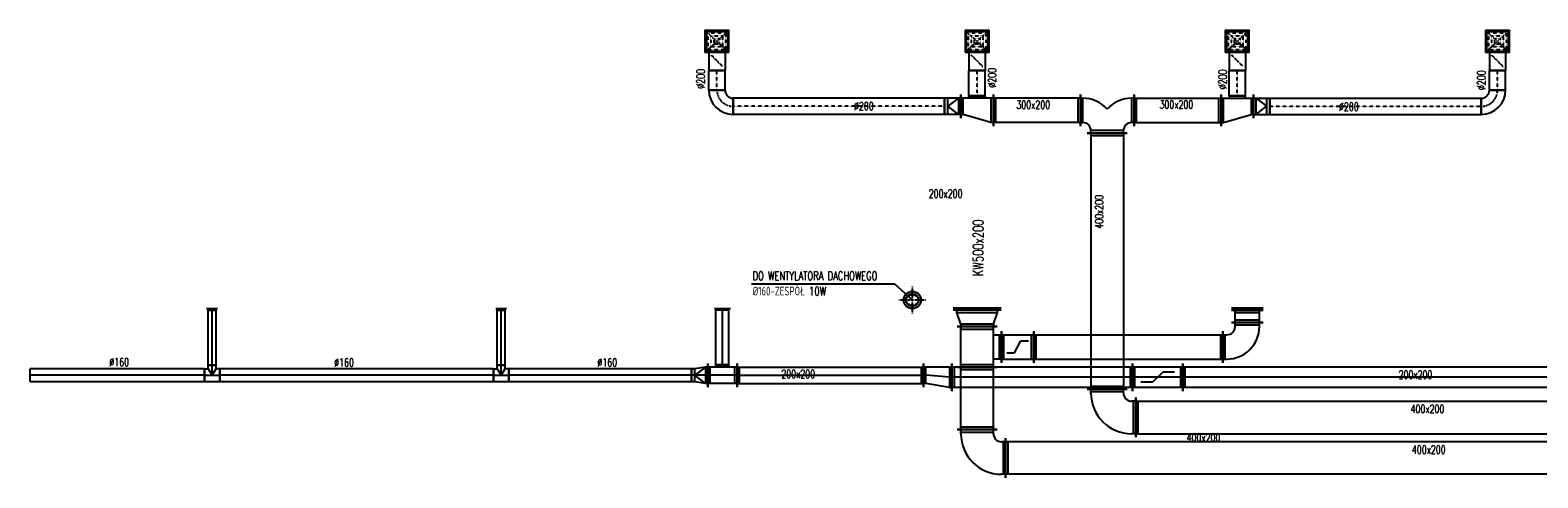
# Model space of a CAD drawing. Extents: x -7228 to 74941, y -112898 to 85621.
# Tile 165 of 256: x 22068 to 23922, y -6683 to -6131. Entities that reach past the tile are written whole.
import ezdxf

# ---------------------------------------------------------------- set-up
doc = ezdxf.new("R2010")
doc.units = 0
for name, pattern in [('DASHDOT', [1, 0.5, -0.25, 0, -0.25]), ('DASHED', [0.75, 0.5, -0.25]), ('DASHED2', [0.375, 0.25, -0.125])]:
    doc.linetypes.add(name, pattern=pattern)
doc.layers.get('0').update_dxf_attribs({"color": 101, "linetype": 'CONTINUOUS'})
for name, color, linetype in [('E35', 6, 'CONTINUOUS'), ('FLUID-N12', 7, 'CONTINUOUS'), ('FLUID-N12-SYM', 7, 'CONTINUOUS'), ('FLUID-W10', 7, 'CONTINUOUS'), ('FLUID-W11', 7, 'CONTINUOUS'), ('FLUID-W11-SYM', 7, 'CONTINUOUS'), ('FLUID-W12', 7, 'CONTINUOUS'), ('m-went-odnośniki', 255, 'CONTINUOUS'), ('m-went-opis', 86, 'CONTINUOUS'), ('m-went-wywiew', 1, 'CONTINUOUS')]:
    doc.layers.add(name, color=color, linetype=linetype)
doc.styles.add('tab-bud$0$ROMANS', font='romans', dxfattribs={"width": 0.7})
doc.linetypes.add('ZIGZAG', pattern='A,0.00254,-5.08,[131,ltypeshp.shx,S=5.08,R=0,X=-5.08,Y=0],-10.16,[131,ltypeshp.shx,S=5.08,R=180,X=5.08,Y=0],-5.08', length=20.32254)

# ---------------------------------------------------------------- blocks, each defined once
blk = doc.blocks.new('*U5881')
at = {"color": 5, "linetype": 'Continuous', "lineweight": -2}
for p, q in [((-1576.5, -245), (-1576.5, 245)), ((1576.5, 245), (1576.5, -245))]:
    blk.add_line(p, q, dxfattribs=at)
at = {"color": 0, "linetype": 'ByBlock', "lineweight": -2}
for p, q in [((-1576.5, 200), (1576.5, 200)), ((-1576.5, -200), (1576.5, -200))]:
    blk.add_line(p, q, dxfattribs=at)
at = {"color": 4, "linetype": 'Continuous'}
for p, q in [((-1546.5, -200), (-1546.5, 200)), ((1546.5, 200), (1546.5, -200))]:
    blk.add_line(p, q, dxfattribs=at)
blk = doc.blocks.new('*U5828')
at = {"color": 5, "linetype": 'Continuous', "lineweight": -2}
for p, q in [((-330, -130), (-330, 260)), ((330, 260), (330, -130)), ((245, -215), (-245, -215))]:
    blk.add_line(p, q, dxfattribs=at)
at = {"color": 0, "linetype": 'ByBlock', "lineweight": -2}
for p, q in [((-330, 215), (-300, 215)), ((330, 215), (300, 215)), ((-330, -85), (-300, -85)), ((-200, -215), (-200, -185)), ((200, -215), (200, -185)), ((330, -85), (300, -85))]:
    blk.add_line(p, q, dxfattribs=at)
at = {"color": 4, "linetype": 'Continuous'}
for p, q in [((-300, -85), (-300, 215)), ((300, 215), (300, -85)), ((200, -185), (-200, -185))]:
    blk.add_line(p, q, dxfattribs=at)
at = {"color": 0, "linetype": 'ByBlock', "lineweight": -2}
for centre, radius, start, end in [((-300, -185), 400, 41.4096, 90), ((300, -185), 400, 90, 138.5904), ((-300, -185), 100, 0, 90), ((300, -185), 100, 90, 180)]:
    blk.add_arc(centre, radius, start, end, dxfattribs=at)
blk = doc.blocks.new('*U5829')
at = {"color": 5, "linetype": 'Continuous', "lineweight": -2}
for p, q in [((-535, -195), (-535, 195)), ((535, 195), (535, -195))]:
    blk.add_line(p, q, dxfattribs=at)
at = {"color": 0, "linetype": 'ByBlock', "lineweight": -2}
for p, q in [((-535, 150), (535, 150)), ((-535, -150), (535, -150))]:
    blk.add_line(p, q, dxfattribs=at)
at = {"color": 4, "linetype": 'Continuous'}
for p, q in [((-505, -150), (-505, 150)), ((505, 150), (505, -150))]:
    blk.add_line(p, q, dxfattribs=at)
blk = doc.blocks.new('*U5830')
at = {"color": 5, "linetype": 'Continuous', "lineweight": -2}
for p, q in [((-200, -195), (-200, 195)), ((200, 95), (200, -195)), ((100, -180), (-100, -180))]:
    blk.add_line(p, q, dxfattribs=at)
at = {"color": 0, "linetype": 'ByBlock', "lineweight": -2}
for p, q in [((-200, 150), (-170, 150)), ((-170, 150), (170, 50)), ((200, 50), (170, 50)), ((-200, -150), (200, -150)), ((-100, -180), (-100, -150)), ((100, -150), (100, -180))]:
    blk.add_line(p, q, dxfattribs=at)
at = {"color": 4, "linetype": 'Continuous'}
for p, q in [((-170, -150), (-170, 150)), ((170, 50), (170, -150))]:
    blk.add_line(p, q, dxfattribs=at)
blk = doc.blocks.new('*U6302')
at = {"color": 5, "linetype": 'Continuous', "lineweight": -2}
for p, q in [((-100, 0), (100, 0)), ((100, -310), (-100, -310))]:
    blk.add_line(p, q, dxfattribs=at)
at = {"color": 5, "linetype": 'ZIGZAG', "lineweight": -2, "ltscale": 0.4}
for points in [[(100, -310), (100, 0)], [(-100, -310), (-100, 0)]]:
    blk.add_spline(points, degree=3, dxfattribs=at)
at = {"layer": 'FLUID-N12-SYM', "color": 2, "linetype": 'DASHDOT', "start_tangent": (0, 1), "end_tangent": (0, 1)}
blk.add_spline([(0, -310), (0, 0)], degree=3, dxfattribs=at)
blk = doc.blocks.new('*U5831')
at = {"color": 5, "linetype": 'Continuous', "lineweight": -2}
for p, q in [((-100, -145), (-100, 145)), ((100, 100), (100, -100))]:
    blk.add_line(p, q, dxfattribs=at)
at = {"color": 0, "linetype": 'ByBlock', "lineweight": -2}
for p, q in [((-100, 100), (-70, 100)), ((-70, 100), (60, 100)), ((60, 100), (100, 100)), ((-100, -100), (-70, -100)), ((-70, -100), (60, -100)), ((60, -100), (100, -100))]:
    blk.add_line(p, q, dxfattribs=at)
at = {"color": 4, "linetype": 'Continuous'}
for p, q in [((-70, -100), (-70, 100)), ((-70, 100), (60, 0)), ((-70, -100), (60, 0)), ((60, 100), (60, -100))]:
    blk.add_line(p, q, dxfattribs=at)
blk = doc.blocks.new('*U5832')
at = {"color": 5, "linetype": 'Continuous', "lineweight": -2}
for p, q in [((-1300, -100), (-1300, 100)), ((1300, 100), (1300, -100))]:
    blk.add_line(p, q, dxfattribs=at)
at = {"color": 0, "linetype": 'ByBlock', "lineweight": -2}
for p, q in [((-1300, 100), (1300, 100)), ((-1300, -100), (1300, -100))]:
    blk.add_line(p, q, dxfattribs=at)
at = {"layer": 'FLUID-N12-SYM', "color": 2, "linetype": 'DASHDOT'}
blk.add_line((-1300, 0), (1300, 0), dxfattribs=at)
blk = doc.blocks.new('*U5833')
at = {"color": 5, "linetype": 'Continuous', "lineweight": -2}
for p, q in [((150, 150), (150, -50)), ((50, -150), (-150, -150))]:
    blk.add_line(p, q, dxfattribs=at)
at = {"color": 0, "linetype": 'ByBlock', "lineweight": -2}
for radius in [300, 100]:
    blk.add_arc((150, -150), radius, 90, 180, dxfattribs=at)
at = {"layer": 'FLUID-N12-SYM', "color": 2, "linetype": 'DASHDOT'}
blk.add_arc((150, -150), 200, 90, 180, dxfattribs=at)
blk = doc.blocks.new('*U6304')
at = {"color": 5, "linetype": 'Continuous', "lineweight": -2}
for p, q in [((-100, 0), (100, 0)), ((100, -240), (-100, -240))]:
    blk.add_line(p, q, dxfattribs=at)
at = {"color": 5, "linetype": 'ZIGZAG', "lineweight": -2, "ltscale": 0.4}
for points in [[(100, -240), (100, 0)], [(-100, -240), (-100, 0)]]:
    blk.add_spline(points, degree=3, dxfattribs=at)
at = {"layer": 'FLUID-N12-SYM', "color": 2, "linetype": 'DASHDOT', "start_tangent": (0, 1), "end_tangent": (0, 1)}
blk.add_spline([(0, -240), (0, 0)], degree=3, dxfattribs=at)
blk = doc.blocks.new('*U5834')
at = {"color": 5, "linetype": 'Continuous', "lineweight": -2}
for p, q in [((-535, -195), (-535, 195)), ((535, 195), (535, -195))]:
    blk.add_line(p, q, dxfattribs=at)
at = {"color": 0, "linetype": 'ByBlock', "lineweight": -2}
for p, q in [((-535, 150), (535, 150)), ((-535, -150), (535, -150))]:
    blk.add_line(p, q, dxfattribs=at)
at = {"color": 4, "linetype": 'Continuous'}
for p, q in [((-505, -150), (-505, 150)), ((505, 150), (505, -150))]:
    blk.add_line(p, q, dxfattribs=at)
blk = doc.blocks.new('*U5835')
at = {"color": 5, "linetype": 'Continuous', "lineweight": -2}
for p, q in [((200, 195), (200, -195)), ((-200, -195), (-200, 95)), ((100, -180), (-100, -180))]:
    blk.add_line(p, q, dxfattribs=at)
at = {"color": 0, "linetype": 'ByBlock', "lineweight": -2}
for p, q in [((-200, 50), (-170, 50)), ((170, 150), (-170, 50)), ((200, 150), (170, 150)), ((200, -150), (-200, -150)), ((-100, -150), (-100, -180)), ((100, -180), (100, -150))]:
    blk.add_line(p, q, dxfattribs=at)
at = {"color": 4, "linetype": 'Continuous'}
for p, q in [((-170, -150), (-170, 50)), ((170, 150), (170, -150))]:
    blk.add_line(p, q, dxfattribs=at)
blk = doc.blocks.new('*U6300')
at = {"color": 5, "linetype": 'Continuous', "lineweight": -2}
for p, q in [((-100, 0), (100, 0)), ((100, -310), (-100, -310))]:
    blk.add_line(p, q, dxfattribs=at)
at = {"color": 5, "linetype": 'ZIGZAG', "lineweight": -2, "ltscale": 0.4}
for points in [[(100, -310), (100, 0)], [(-100, -310), (-100, 0)]]:
    blk.add_spline(points, degree=3, dxfattribs=at)
at = {"layer": 'FLUID-N12-SYM', "color": 2, "linetype": 'DASHDOT', "start_tangent": (0, 1), "end_tangent": (0, 1)}
blk.add_spline([(0, -310), (0, 0)], degree=3, dxfattribs=at)
blk = doc.blocks.new('*U5836')
at = {"color": 5, "linetype": 'Continuous', "lineweight": -2}
for p, q in [((-100, -145), (-100, 145)), ((100, 100), (100, -100))]:
    blk.add_line(p, q, dxfattribs=at)
at = {"color": 0, "linetype": 'ByBlock', "lineweight": -2}
for p, q in [((-100, 100), (-70, 100)), ((-70, 100), (60, 100)), ((60, 100), (100, 100)), ((-100, -100), (-70, -100)), ((-70, -100), (60, -100)), ((60, -100), (100, -100))]:
    blk.add_line(p, q, dxfattribs=at)
at = {"color": 4, "linetype": 'Continuous'}
for p, q in [((-70, -100), (-70, 100)), ((-70, 100), (60, 0)), ((-70, -100), (60, 0)), ((60, 100), (60, -100))]:
    blk.add_line(p, q, dxfattribs=at)
blk = doc.blocks.new('*U5837')
at = {"color": 5, "linetype": 'Continuous', "lineweight": -2}
for p, q in [((-1300, -100), (-1300, 100)), ((1300, 100), (1300, -100))]:
    blk.add_line(p, q, dxfattribs=at)
at = {"color": 0, "linetype": 'ByBlock', "lineweight": -2}
for p, q in [((-1300, 100), (1300, 100)), ((-1300, -100), (1300, -100))]:
    blk.add_line(p, q, dxfattribs=at)
at = {"layer": 'FLUID-N12-SYM', "color": 2, "linetype": 'DASHDOT'}
blk.add_line((-1300, 0), (1300, 0), dxfattribs=at)
blk = doc.blocks.new('*U5838')
at = {"color": 5, "linetype": 'Continuous', "lineweight": -2}
for p, q in [((-150, -50), (-150, 150)), ((150, -150), (-50, -150))]:
    blk.add_line(p, q, dxfattribs=at)
at = {"color": 0, "linetype": 'ByBlock', "lineweight": -2}
for radius in [300, 100]:
    blk.add_arc((-150, -150), radius, 0, 90, dxfattribs=at)
at = {"layer": 'FLUID-N12-SYM', "color": 2, "linetype": 'DASHDOT'}
blk.add_arc((-150, -150), 200, 0, 90, dxfattribs=at)
blk = doc.blocks.new('*U6298')
at = {"color": 5, "linetype": 'Continuous', "lineweight": -2}
for p, q in [((-100, 0), (100, 0)), ((100, -240), (-100, -240))]:
    blk.add_line(p, q, dxfattribs=at)
at = {"color": 5, "linetype": 'ZIGZAG', "lineweight": -2, "ltscale": 0.4}
for points in [[(100, -240), (100, 0)], [(-100, -240), (-100, 0)]]:
    blk.add_spline(points, degree=3, dxfattribs=at)
at = {"layer": 'FLUID-N12-SYM', "color": 2, "linetype": 'DASHDOT', "start_tangent": (0, 1), "end_tangent": (0, 1)}
blk.add_spline([(0, -240), (0, 0)], degree=3, dxfattribs=at)
blk = doc.blocks.new('*U5879')
at = {"color": 5, "linetype": 'Continuous', "lineweight": -2}
for p, q in [((-4594, -245), (-4594, 245)), ((4594, 245), (4594, -245))]:
    blk.add_line(p, q, dxfattribs=at)
at = {"color": 0, "linetype": 'ByBlock', "lineweight": -2}
for p, q in [((-4594, 200), (4594, 200)), ((-4594, -200), (4594, -200))]:
    blk.add_line(p, q, dxfattribs=at)
at = {"color": 4, "linetype": 'Continuous'}
for p, q in [((-4564, -200), (-4564, 200)), ((4564, 200), (4564, -200))]:
    blk.add_line(p, q, dxfattribs=at)
blk = doc.blocks.new('*U6327')
at = {"color": 1, "linetype": 'Continuous', "lineweight": -2}
for p, q in [((-5394, -245), (-5394, 245)), ((5394, 245), (5394, -245))]:
    blk.add_line(p, q, dxfattribs=at)
at = {"color": 0, "linetype": 'ByBlock', "lineweight": -2}
for p, q in [((-5394, 200), (5394, 200)), ((-5394, -200), (5394, -200))]:
    blk.add_line(p, q, dxfattribs=at)
at = {"color": 4, "linetype": 'Continuous'}
for p, q in [((-5364, -200), (-5364, 200)), ((5364, 200), (5364, -200))]:
    blk.add_line(p, q, dxfattribs=at)
blk = doc.blocks.new('*U5750')
at = {"color": 1, "linetype": 'Continuous', "lineweight": -2}
for p, q in [((-180, -145), (-180, 145)), ((180, 145), (180, -145)), ((80, -130), (-80, -130))]:
    blk.add_line(p, q, dxfattribs=at)
at = {"color": 0, "linetype": 'ByBlock', "lineweight": -2}
for p, q in [((-180, 100), (180, 100)), ((-180, -100), (180, -100)), ((-80, -130), (-80, -100)), ((80, -100), (80, -130))]:
    blk.add_line(p, q, dxfattribs=at)
at = {"color": 4, "linetype": 'Continuous'}
for p, q in [((-150, -100), (-150, 100)), ((150, 100), (150, -100))]:
    blk.add_line(p, q, dxfattribs=at)
at = {"layer": 'FLUID-W11-SYM', "color": 2, "linetype": 'Continuous'}
for p, q in [((-180, 0), (180, 0)), ((0, -100), (0, -130))]:
    blk.add_line(p, q, dxfattribs=at)
blk = doc.blocks.new('*U5674')
at = {"color": 1, "linetype": 'Continuous', "lineweight": -2}
for p, q in [((-100, -145), (-100, 145)), ((100, 80), (100, -80))]:
    blk.add_line(p, q, dxfattribs=at)
at = {"color": 0, "linetype": 'ByBlock', "lineweight": -2}
for p, q in [((-100, 100), (-70, 100)), ((-70, 100), (60, 80)), ((60, 80), (100, 80)), ((-100, -100), (-70, -100)), ((-70, -100), (60, -80)), ((60, -80), (100, -80))]:
    blk.add_line(p, q, dxfattribs=at)
at = {"color": 4, "linetype": 'Continuous'}
for p, q in [((-70, -100), (-70, 100)), ((-70, 100), (60, 0)), ((-70, -100), (60, 0)), ((60, 80), (60, -80))]:
    blk.add_line(p, q, dxfattribs=at)
at = {"layer": 'FLUID-W11-SYM', "color": 2, "linetype": 'Continuous'}
for p, q in [((-100, 0), (-70, 0)), ((-70, 0), (60, 0)), ((60, 0), (100, 0))]:
    blk.add_line(p, q, dxfattribs=at)
blk = doc.blocks.new('*U5675')
at = {"color": 1, "linetype": 'Continuous', "lineweight": -2}
for p, q in [((-1123.5, -80), (-1123.5, 80)), ((1123.5, 80), (1123.5, -80))]:
    blk.add_line(p, q, dxfattribs=at)
at = {"color": 0, "linetype": 'ByBlock', "lineweight": -2}
for p, q in [((-1123.5, 80), (1123.5, 80)), ((-1123.5, -80), (1123.5, -80))]:
    blk.add_line(p, q, dxfattribs=at)
at = {"layer": 'FLUID-W11-SYM', "color": 2, "linetype": 'Continuous'}
blk.add_line((-1123.5, 0), (1123.5, 0), dxfattribs=at)
blk = doc.blocks.new('*U5676')
at = {"color": 1, "linetype": 'Continuous', "lineweight": -2}
for p, q in [((-95, -80), (-95, 80)), ((-50, 125), (50, 125)), ((95, 80), (95, -80))]:
    blk.add_line(p, q, dxfattribs=at)
at = {"color": 0, "linetype": 'ByBlock', "lineweight": -2}
for p, q in [((-95, 80), (-50, 80)), ((-50, 80), (-50, 125)), ((50, 80), (50, 125)), ((95, 80), (50, 80)), ((95, -80), (-95, -80))]:
    blk.add_line(p, q, dxfattribs=at)
at = {"color": 4, "linetype": 'Continuous'}
for p, q in [((-50, 80), (0, 0)), ((0, 0), (50, 80))]:
    blk.add_line(p, q, dxfattribs=at)
at = {"layer": 'FLUID-W11-SYM', "color": 2, "linetype": 'Continuous'}
for p, q in [((-95, 0), (95, 0)), ((0, 0), (0, 125))]:
    blk.add_line(p, q, dxfattribs=at)
blk = doc.blocks.new('*U5677')
at = {"color": 1, "linetype": 'Continuous', "lineweight": -2}
for p, q in [((-1682.5, -80), (-1682.5, 80)), ((1682.5, 80), (1682.5, -80))]:
    blk.add_line(p, q, dxfattribs=at)
at = {"color": 0, "linetype": 'ByBlock', "lineweight": -2}
for p, q in [((-1682.5, 80), (1682.5, 80)), ((-1682.5, -80), (1682.5, -80))]:
    blk.add_line(p, q, dxfattribs=at)
at = {"layer": 'FLUID-W11-SYM', "color": 2, "linetype": 'Continuous'}
blk.add_line((-1682.5, 0), (1682.5, 0), dxfattribs=at)
blk = doc.blocks.new('*U5678')
at = {"color": 1, "linetype": 'Continuous', "lineweight": -2}
for p, q in [((-95, -80), (-95, 80)), ((-50, 125), (50, 125)), ((95, 80), (95, -80))]:
    blk.add_line(p, q, dxfattribs=at)
at = {"color": 0, "linetype": 'ByBlock', "lineweight": -2}
for p, q in [((-95, 80), (-50, 80)), ((-50, 80), (-50, 125)), ((50, 80), (50, 125)), ((95, 80), (50, 80)), ((95, -80), (-95, -80))]:
    blk.add_line(p, q, dxfattribs=at)
at = {"color": 4, "linetype": 'Continuous'}
for p, q in [((-50, 80), (0, 0)), ((0, 0), (50, 80))]:
    blk.add_line(p, q, dxfattribs=at)
at = {"layer": 'FLUID-W11-SYM', "color": 2, "linetype": 'Continuous'}
for p, q in [((-95, 0), (95, 0)), ((0, 0), (0, 125))]:
    blk.add_line(p, q, dxfattribs=at)
blk = doc.blocks.new('*U5679')
at = {"color": 1, "linetype": 'Continuous', "lineweight": -2}
for p, q in [((-1071.5, -80), (-1071.5, 80)), ((1071.5, 80), (1071.5, -80))]:
    blk.add_line(p, q, dxfattribs=at)
at = {"color": 0, "linetype": 'ByBlock', "lineweight": -2}
for p, q in [((-1071.5, 80), (1071.5, 80)), ((-1071.5, -80), (1071.5, -80))]:
    blk.add_line(p, q, dxfattribs=at)
at = {"layer": 'FLUID-W11-SYM', "color": 2, "linetype": 'Continuous'}
blk.add_line((-1071.5, 0), (1071.5, 0), dxfattribs=at)
blk = doc.blocks.new('*U5687')
at = {"color": 1, "linetype": 'Continuous', "lineweight": -2}
for p, q in [((-339.5, -50), (-339.5, 50)), ((339.5, 50), (339.5, -50))]:
    blk.add_line(p, q, dxfattribs=at)
at = {"color": 0, "linetype": 'ByBlock', "lineweight": -2}
for p, q in [((-339.5, 50), (339.5, 50)), ((-339.5, -50), (339.5, -50))]:
    blk.add_line(p, q, dxfattribs=at)
at = {"layer": 'FLUID-W11-SYM', "color": 2, "linetype": 'Continuous'}
blk.add_line((-339.5, 0), (339.5, 0), dxfattribs=at)
blk = doc.blocks.new('*U5688')
at = {"color": 0, "linetype": 'ByBlock', "lineweight": -2}
blk.add_line((-67.5, 20), (67.5, 20), dxfattribs=at)
at = {"color": 4, "linetype": 'Continuous'}
for p, q in [((-50, 0), (-50, 20)), ((50, 0), (50, 20))]:
    blk.add_line(p, q, dxfattribs=at)
at = {"color": 1, "linetype": 'Continuous', "lineweight": -2}
blk.add_line((50, 0), (-50, 0), dxfattribs=at)
blk = doc.blocks.new('*U5689')
at = {"color": 1, "linetype": 'Continuous', "lineweight": -2}
for p, q in [((-339.5, -50), (-339.5, 50)), ((339.5, 50), (339.5, -50))]:
    blk.add_line(p, q, dxfattribs=at)
at = {"color": 0, "linetype": 'ByBlock', "lineweight": -2}
for p, q in [((-339.5, 50), (339.5, 50)), ((-339.5, -50), (339.5, -50))]:
    blk.add_line(p, q, dxfattribs=at)
at = {"layer": 'FLUID-W11-SYM', "color": 2, "linetype": 'Continuous'}
blk.add_line((-339.5, 0), (339.5, 0), dxfattribs=at)
blk = doc.blocks.new('*U5690')
at = {"color": 0, "linetype": 'ByBlock', "lineweight": -2}
blk.add_line((-67.5, 20), (67.5, 20), dxfattribs=at)
at = {"color": 4, "linetype": 'Continuous'}
for p, q in [((-50, 0), (-50, 20)), ((50, 0), (50, 20))]:
    blk.add_line(p, q, dxfattribs=at)
at = {"color": 1, "linetype": 'Continuous', "lineweight": -2}
blk.add_line((50, 0), (-50, 0), dxfattribs=at)
blk = doc.blocks.new('*U5691')
at = {"color": 1, "linetype": 'Continuous', "lineweight": -2}
for p, q in [((-337, -80), (-337, 80)), ((337, 80), (337, -80))]:
    blk.add_line(p, q, dxfattribs=at)
at = {"color": 0, "linetype": 'ByBlock', "lineweight": -2}
for p, q in [((-337, 80), (337, 80)), ((-337, -80), (337, -80))]:
    blk.add_line(p, q, dxfattribs=at)
at = {"layer": 'FLUID-W11-SYM', "color": 2, "linetype": 'Continuous'}
blk.add_line((-337, 0), (337, 0), dxfattribs=at)
blk = doc.blocks.new('*U5692')
at = {"color": 0, "linetype": 'ByBlock', "lineweight": -2}
blk.add_line((-97.5, 20), (97.5, 20), dxfattribs=at)
at = {"color": 4, "linetype": 'Continuous'}
for p, q in [((-80, 0), (-80, 20)), ((80, 0), (80, 20))]:
    blk.add_line(p, q, dxfattribs=at)
at = {"color": 1, "linetype": 'Continuous', "lineweight": -2}
blk.add_line((80, 0), (-80, 0), dxfattribs=at)
blk = doc.blocks.new('*U6368')
at = {"color": 1, "linetype": 'Continuous', "lineweight": -2}
for p, q in [((-1163.5, -195), (-1163.5, 195)), ((1163.5, 195), (1163.5, -195))]:
    blk.add_line(p, q, dxfattribs=at)
at = {"color": 0, "linetype": 'ByBlock', "lineweight": -2}
for p, q in [((-1163.5, 150), (1163.5, 150)), ((-1163.5, -150), (1163.5, -150))]:
    blk.add_line(p, q, dxfattribs=at)
at = {"color": 4, "linetype": 'Continuous'}
for p, q in [((-1133.5, -150), (-1133.5, 150)), ((1133.5, 150), (1133.5, -150))]:
    blk.add_line(p, q, dxfattribs=at)
blk = doc.blocks.new('*U6369')
at = {"color": 1, "linetype": 'Continuous', "lineweight": -2}
for p, q in [((-250, -145), (-250, 245)), ((245, -250), (-145, -250))]:
    blk.add_line(p, q, dxfattribs=at)
at = {"color": 0, "linetype": 'ByBlock', "lineweight": -2}
for p, q in [((-200, 200), (-250, 200)), ((-200, -100), (-250, -100)), ((-100, -250), (-100, -200)), ((200, -250), (200, -200))]:
    blk.add_line(p, q, dxfattribs=at)
at = {"color": 4, "linetype": 'Continuous'}
for p, q in [((-220, -100), (-220, 200)), ((200, -220), (-100, -220))]:
    blk.add_line(p, q, dxfattribs=at)
at = {"color": 0, "linetype": 'ByBlock', "lineweight": -2}
for radius in [400, 100]:
    blk.add_arc((-200, -200), radius, 0, 90, dxfattribs=at)
blk = doc.blocks.new('*U6370')
at = {"color": 1, "linetype": 'Continuous', "lineweight": -2}
for p, q in [((-77.5, -195), (-77.5, 195)), ((77.5, 195), (77.5, -195))]:
    blk.add_line(p, q, dxfattribs=at)
at = {"color": 0, "linetype": 'ByBlock', "lineweight": -2}
for p, q in [((-77.5, 150), (77.5, 150)), ((-77.5, -150), (77.5, -150))]:
    blk.add_line(p, q, dxfattribs=at)
at = {"color": 4, "linetype": 'Continuous'}
for p, q in [((-47.5, -150), (-47.5, 150)), ((47.5, 150), (47.5, -150))]:
    blk.add_line(p, q, dxfattribs=at)
blk = doc.blocks.new('*U6372')
at = {"color": 4, "linetype": 'Continuous'}
blk.add_line((-195, 25), (195, 25), dxfattribs=at)
at = {"color": 0, "linetype": 'ByBlock', "lineweight": -2}
for p, q in [((-195, 10), (195, 10)), ((-150, 0), (-150, 10)), ((150, 0), (150, 10))]:
    blk.add_line(p, q, dxfattribs=at)
blk = doc.blocks.new('*U5883')
at = {"color": 1, "linetype": 'Continuous', "lineweight": -2}
for p, q in [((-1146.5, -145), (-1146.5, 145)), ((1146.5, 145), (1146.5, -145))]:
    blk.add_line(p, q, dxfattribs=at)
at = {"color": 0, "linetype": 'ByBlock', "lineweight": -2}
for p, q in [((-1146.5, 100), (1146.5, 100)), ((-1146.5, -100), (1146.5, -100))]:
    blk.add_line(p, q, dxfattribs=at)
at = {"color": 4, "linetype": 'Continuous'}
for p, q in [((-1116.5, -100), (-1116.5, 100)), ((1116.5, 100), (1116.5, -100))]:
    blk.add_line(p, q, dxfattribs=at)
at = {"layer": 'FLUID-W11-SYM', "color": 2, "linetype": 'Continuous'}
blk.add_line((-1146.5, 0), (1146.5, 0), dxfattribs=at)
blk = doc.blocks.new('*U5880')
at = {"color": 0, "linetype": 'ByBlock', "lineweight": -2}
for p, q in [((250, 250), (300, 250)), ((250, -150), (300, -150)), ((-250, -300), (-250, -250)), ((150, -300), (150, -250))]:
    blk.add_line(p, q, dxfattribs=at)
at = {"color": 4, "linetype": 'Continuous'}
for p, q in [((270, 250), (270, -150)), ((150, -270), (-250, -270))]:
    blk.add_line(p, q, dxfattribs=at)
at = {"color": 5, "linetype": 'Continuous', "lineweight": -2}
for p, q in [((300, 295), (300, -195)), ((195, -300), (-295, -300))]:
    blk.add_line(p, q, dxfattribs=at)
at = {"color": 0, "linetype": 'ByBlock', "lineweight": -2}
for radius in [500, 100]:
    blk.add_arc((250, -250), radius, 90, 180, dxfattribs=at)
blk = doc.blocks.new('*U6403')
at = {"color": 4, "linetype": 'Continuous'}
blk.add_line((-295, 25), (295, 25), dxfattribs=at)
at = {"color": 0, "linetype": 'ByBlock', "lineweight": -2}
for p, q in [((-295, 10), (295, 10)), ((-250, 0), (-250, 10)), ((250, 0), (250, 10))]:
    blk.add_line(p, q, dxfattribs=at)
blk = doc.blocks.new('*U6404')
at = {"color": 0, "linetype": 'ByBlock', "lineweight": -2}
for p, q in [((250, 250), (300, 250)), ((250, -150), (300, -150)), ((-250, -300), (-250, -250)), ((150, -300), (150, -250))]:
    blk.add_line(p, q, dxfattribs=at)
at = {"color": 4, "linetype": 'Continuous'}
for p, q in [((270, 250), (270, -150)), ((150, -270), (-250, -270))]:
    blk.add_line(p, q, dxfattribs=at)
at = {"color": 1, "linetype": 'Continuous', "lineweight": -2}
for p, q in [((300, 295), (300, -195)), ((195, -300), (-295, -300))]:
    blk.add_line(p, q, dxfattribs=at)
at = {"color": 0, "linetype": 'ByBlock', "lineweight": -2}
for radius in [500, 100]:
    blk.add_arc((250, -250), radius, 90, 180, dxfattribs=at)
blk = doc.blocks.new('*U6405')
at = {"color": 1, "linetype": 'Continuous', "lineweight": -2}
for p, q in [((-384.5, -245), (-384.5, 245)), ((384.5, 245), (384.5, -245))]:
    blk.add_line(p, q, dxfattribs=at)
at = {"color": 0, "linetype": 'ByBlock', "lineweight": -2}
for p, q in [((-384.5, 200), (384.5, 200)), ((-384.5, -200), (384.5, -200))]:
    blk.add_line(p, q, dxfattribs=at)
at = {"color": 4, "linetype": 'Continuous'}
for p, q in [((-354.5, -200), (-354.5, 200)), ((354.5, 200), (354.5, -200))]:
    blk.add_line(p, q, dxfattribs=at)
blk = doc.blocks.new('*U6406')
at = {"color": 1, "linetype": 'Continuous', "lineweight": -2}
for p, q in [((-250, -245), (-250, 245)), ((250, 245), (250, -245)), ((195, -300), (-195, -300))]:
    blk.add_line(p, q, dxfattribs=at)
at = {"color": 0, "linetype": 'ByBlock', "lineweight": -2}
for p, q in [((-250, 200), (250, 200)), ((-250, -200), (250, -200)), ((-150, -300), (-150, -200)), ((150, -200), (150, -300))]:
    blk.add_line(p, q, dxfattribs=at)
at = {"color": 4, "linetype": 'Continuous'}
for p, q in [((-220, -200), (-220, 200)), ((220, 200), (220, -200)), ((150, -270), (-150, -270))]:
    blk.add_line(p, q, dxfattribs=at)
blk = doc.blocks.new('*U6407')
at = {"color": 1, "linetype": 'Continuous', "lineweight": -2}
for p, q in [((-198, -195), (-198, 195)), ((198, 195), (198, -195))]:
    blk.add_line(p, q, dxfattribs=at)
at = {"color": 0, "linetype": 'ByBlock', "lineweight": -2}
for p, q in [((-198, 150), (198, 150)), ((-198, -150), (198, -150))]:
    blk.add_line(p, q, dxfattribs=at)
at = {"color": 4, "linetype": 'Continuous'}
for p, q in [((-168, -150), (-168, 150)), ((-40, -75), (40, 75)), ((40, 75), (132, 75)), ((168, 150), (168, -150)), ((-132, -75), (-40, -75))]:
    blk.add_line(p, q, dxfattribs=at)
blk = doc.blocks.new('*U6408')
at = {"color": 1, "linetype": 'Continuous', "lineweight": -2}
for p, q in [((-102.5, -245), (-102.5, 245)), ((102.5, 295), (102.5, -295))]:
    blk.add_line(p, q, dxfattribs=at)
at = {"color": 0, "linetype": 'ByBlock', "lineweight": -2}
for p, q in [((-72.5, 200), (-102.5, 200)), ((-72.5, 200), (72.5, 250)), ((72.5, 250), (102.5, 250)), ((-72.5, -200), (-102.5, -200)), ((-72.5, -200), (72.5, -250)), ((72.5, -250), (102.5, -250))]:
    blk.add_line(p, q, dxfattribs=at)
at = {"color": 4, "linetype": 'Continuous'}
for p, q in [((-72.5, -200), (-72.5, 200)), ((72.5, 250), (72.5, -250))]:
    blk.add_line(p, q, dxfattribs=at)
blk = doc.blocks.new('*U5884')
at = {"color": 1, "linetype": 'Continuous', "lineweight": -2}
for p, q in [((-1110.5, -170), (-1110.5, 170)), ((1110.5, 170), (1110.5, -170))]:
    blk.add_line(p, q, dxfattribs=at)
at = {"color": 0, "linetype": 'ByBlock', "lineweight": -2}
for p, q in [((-1110.5, 125), (1110.5, 125)), ((-1110.5, -125), (1110.5, -125))]:
    blk.add_line(p, q, dxfattribs=at)
at = {"color": 4, "linetype": 'Continuous'}
for p, q in [((-1080.5, -125), (-1080.5, 125)), ((1080.5, 125), (1080.5, -125))]:
    blk.add_line(p, q, dxfattribs=at)
at = {"layer": 'FLUID-W11-SYM', "color": 2, "linetype": 'Continuous'}
blk.add_line((-1110.5, 0), (1110.5, 0), dxfattribs=at)
blk = doc.blocks.new('*U6289')
at = {"color": 1, "linetype": 'Continuous', "lineweight": -2}
for p, q in [((-2484.5, -170), (-2484.5, 170)), ((2484.5, 170), (2484.5, -170))]:
    blk.add_line(p, q, dxfattribs=at)
at = {"color": 0, "linetype": 'ByBlock', "lineweight": -2}
for p, q in [((-2484.5, 125), (2484.5, 125)), ((-2484.5, -125), (2484.5, -125))]:
    blk.add_line(p, q, dxfattribs=at)
at = {"color": 4, "linetype": 'Continuous'}
for p, q in [((-2454.5, -125), (-2454.5, 125)), ((2454.5, 125), (2454.5, -125))]:
    blk.add_line(p, q, dxfattribs=at)
at = {"layer": 'FLUID-W11-SYM', "color": 2, "linetype": 'Continuous'}
blk.add_line((-2484.5, 0), (2484.5, 0), dxfattribs=at)
blk = doc.blocks.new('*U5882')
at = {"color": 1, "linetype": 'Continuous', "lineweight": -2}
for p, q in [((-310, -170), (-310, 170)), ((310, 170), (310, -170))]:
    blk.add_line(p, q, dxfattribs=at)
at = {"color": 0, "linetype": 'ByBlock', "lineweight": -2}
for p, q in [((-310, 125), (310, 125)), ((-310, -125), (310, -125))]:
    blk.add_line(p, q, dxfattribs=at)
at = {"color": 4, "linetype": 'Continuous'}
for p, q in [((-280, -125), (-280, 125)), ((-62, -62), (62, 62)), ((62, 62), (206, 62)), ((280, 125), (280, -125)), ((-206, -62), (-62, -62))]:
    blk.add_line(p, q, dxfattribs=at)
at = {"layer": 'FLUID-W11-SYM', "color": 2, "linetype": 'Continuous'}
blk.add_line((-310, 0), (310, 0), dxfattribs=at)
blk = doc.blocks.new('*U5885')
at = {"color": 1, "linetype": 'Continuous', "lineweight": -2}
for p, q in [((-175, -170), (-175, 170)), ((175, 120), (175, -170))]:
    blk.add_line(p, q, dxfattribs=at)
at = {"color": 0, "linetype": 'ByBlock', "lineweight": -2}
for p, q in [((-145, 125), (-175, 125)), ((-145, 125), (145, 75)), ((145, 75), (175, 75)), ((-145, -125), (-175, -125)), ((-145, -125), (145, -125)), ((145, -125), (175, -125))]:
    blk.add_line(p, q, dxfattribs=at)
at = {"color": 4, "linetype": 'Continuous'}
for p, q in [((-145, -125), (-145, 125)), ((145, 75), (145, -125))]:
    blk.add_line(p, q, dxfattribs=at)
at = {"layer": 'FLUID-W11-SYM', "color": 2, "linetype": 'Continuous'}
for p, q in [((-175, 0), (-145, 0)), ((-145, 0), (145, -25)), ((145, -25), (175, -25))]:
    blk.add_line(p, q, dxfattribs=at)
blk = doc.blocks.new('*U6299')
at = {"color": 4, "linetype": 'Continuous'}
for p, q in [((-148, 138), (148, 138)), ((-148, 138), (-148, -138)), ((148, -138), (148, 138)), ((148, -138), (-148, -138))]:
    blk.add_line(p, q, dxfattribs=at)
at = {"color": 4, "linetype": 'DASHED'}
for p, q in [((-148, 138), (0, 0)), ((-148, -138), (0, 0)), ((-111, 104), (111, 104)), ((-111, 104), (-111, -104)), ((-74, 69), (74, 69)), ((-74, 69), (-74, -69)), ((-37, 35), (37, 35)), ((-37, 35), (-37, -35)), ((148, 138), (0, 0)), ((148, -138), (0, 0)), ((37, -35), (37, 35)), ((74, -69), (74, 69)), ((111, -104), (111, 104)), ((111, -104), (-111, -104)), ((74, -69), (-74, -69)), ((0, -240), (-71, -169)), ((37, -35), (-37, -35)), ((0, -240), (71, -311))]:
    blk.add_line(p, q, dxfattribs=at)
at = {"color": 0, "linetype": 'ByBlock', "lineweight": -2}
for p, q in [((-130, -120), (-130, 120)), ((130, 120), (-130, 120)), ((130, 120), (130, -120)), ((-130, -120), (130, -120)), ((-100, -120), (-100, -360)), ((100, -120), (100, -360))]:
    blk.add_line(p, q, dxfattribs=at)
at = {"color": 5, "linetype": 'Continuous', "lineweight": -2}
blk.add_line((100, -360), (-100, -360), dxfattribs=at)
at = {"color": 4, "linetype": 'Continuous'}
blk.add_lwpolyline([(-2, -240, 5, 5, 1), (2, -240, 5, 5, 1)], format="xyseb", close=True, dxfattribs=at)
blk = doc.blocks.new('*U6301')
at = {"color": 4, "linetype": 'Continuous'}
for p, q in [((-148, 138), (148, 138)), ((-148, 138), (-148, -138)), ((148, -138), (148, 138)), ((148, -138), (-148, -138))]:
    blk.add_line(p, q, dxfattribs=at)
at = {"color": 4, "linetype": 'DASHED'}
for p, q in [((-148, 138), (0, 0)), ((-148, -138), (0, 0)), ((-111, 104), (111, 104)), ((-111, 104), (-111, -104)), ((-74, 69), (74, 69)), ((-74, 69), (-74, -69)), ((-37, 35), (37, 35)), ((-37, 35), (-37, -35)), ((148, 138), (0, 0)), ((148, -138), (0, 0)), ((37, -35), (37, 35)), ((74, -69), (74, 69)), ((111, -104), (111, 104)), ((111, -104), (-111, -104)), ((74, -69), (-74, -69)), ((0, -240), (-71, -169)), ((37, -35), (-37, -35)), ((0, -240), (71, -311))]:
    blk.add_line(p, q, dxfattribs=at)
at = {"color": 0, "linetype": 'ByBlock', "lineweight": -2}
for p, q in [((-130, -120), (-130, 120)), ((130, 120), (-130, 120)), ((130, 120), (130, -120)), ((-130, -120), (130, -120)), ((-100, -120), (-100, -360)), ((100, -120), (100, -360))]:
    blk.add_line(p, q, dxfattribs=at)
at = {"color": 5, "linetype": 'Continuous', "lineweight": -2}
blk.add_line((100, -360), (-100, -360), dxfattribs=at)
at = {"color": 4, "linetype": 'Continuous'}
blk.add_lwpolyline([(-2, -240, 5, 5, 1), (2, -240, 5, 5, 1)], format="xyseb", close=True, dxfattribs=at)
blk = doc.blocks.new('*U6303')
at = {"color": 4, "linetype": 'Continuous'}
for p, q in [((-148, 138), (148, 138)), ((-148, 138), (-148, -138)), ((148, -138), (148, 138)), ((148, -138), (-148, -138))]:
    blk.add_line(p, q, dxfattribs=at)
at = {"color": 4, "linetype": 'DASHED'}
for p, q in [((-148, 138), (0, 0)), ((-148, -138), (0, 0)), ((-111, 104), (111, 104)), ((-111, 104), (-111, -104)), ((-74, 69), (74, 69)), ((-74, 69), (-74, -69)), ((-37, 35), (37, 35)), ((-37, 35), (-37, -35)), ((148, 138), (0, 0)), ((148, -138), (0, 0)), ((37, -35), (37, 35)), ((74, -69), (74, 69)), ((111, -104), (111, 104)), ((111, -104), (-111, -104)), ((74, -69), (-74, -69)), ((0, -240), (-71, -169)), ((37, -35), (-37, -35)), ((0, -240), (71, -311))]:
    blk.add_line(p, q, dxfattribs=at)
at = {"color": 0, "linetype": 'ByBlock', "lineweight": -2}
for p, q in [((-130, -120), (-130, 120)), ((130, 120), (-130, 120)), ((130, 120), (130, -120)), ((-130, -120), (130, -120)), ((-100, -120), (-100, -360)), ((100, -120), (100, -360))]:
    blk.add_line(p, q, dxfattribs=at)
at = {"color": 5, "linetype": 'Continuous', "lineweight": -2}
blk.add_line((100, -360), (-100, -360), dxfattribs=at)
at = {"color": 4, "linetype": 'Continuous'}
blk.add_lwpolyline([(-2, -240, 5, 5, 1), (2, -240, 5, 5, 1)], format="xyseb", close=True, dxfattribs=at)
blk = doc.blocks.new('*U6305')
at = {"color": 4, "linetype": 'Continuous'}
for p, q in [((-148, 138), (148, 138)), ((-148, 138), (-148, -138)), ((148, -138), (148, 138)), ((148, -138), (-148, -138))]:
    blk.add_line(p, q, dxfattribs=at)
at = {"color": 4, "linetype": 'DASHED'}
for p, q in [((-148, 138), (0, 0)), ((-148, -138), (0, 0)), ((-111, 104), (111, 104)), ((-111, 104), (-111, -104)), ((-74, 69), (74, 69)), ((-74, 69), (-74, -69)), ((-37, 35), (37, 35)), ((-37, 35), (-37, -35)), ((148, 138), (0, 0)), ((148, -138), (0, 0)), ((37, -35), (37, 35)), ((74, -69), (74, 69)), ((111, -104), (111, 104)), ((111, -104), (-111, -104)), ((74, -69), (-74, -69)), ((0, -240), (-71, -169)), ((37, -35), (-37, -35)), ((0, -240), (71, -311))]:
    blk.add_line(p, q, dxfattribs=at)
at = {"color": 0, "linetype": 'ByBlock', "lineweight": -2}
for p, q in [((-130, -120), (-130, 120)), ((130, 120), (-130, 120)), ((130, 120), (130, -120)), ((-130, -120), (130, -120)), ((-100, -120), (-100, -360)), ((100, -120), (100, -360))]:
    blk.add_line(p, q, dxfattribs=at)
at = {"color": 5, "linetype": 'Continuous', "lineweight": -2}
blk.add_line((100, -360), (-100, -360), dxfattribs=at)
at = {"color": 4, "linetype": 'Continuous'}
blk.add_lwpolyline([(-2, -240, 5, 5, 1), (2, -240, 5, 5, 1)], format="xyseb", close=True, dxfattribs=at)
blk = doc.blocks.new('*U6318')
at = {"color": 0, "linetype": 'ByBlock', "lineweight": -2}
blk.add_circle((0, 0), 80, dxfattribs=at)
at = {"color": 4, "linetype": 'DASHED'}
blk.add_ellipse((0, 0), major_axis=(0, 80), ratio=0.75, start_param=0, end_param=3.141593, dxfattribs=at)
at = {"color": 4, "linetype": 'Continuous'}
blk.add_ellipse((0, 0), major_axis=(0, 80), ratio=0.75, start_param=3.141593, end_param=6.283185, dxfattribs=at)
blk = doc.blocks.new('A$C5CDC0A6C')
at = {"layer": 'm-went-odnośniki'}
for p in [(4253.8, -617.6), (4451.8, -637.7)]:
    blk.add_line(p, (4430, -617.6), dxfattribs=at)
at = {"layer": 'm-went-wywiew', "color": 9, "linetype": 'DASHED2'}
for p, q in [((4451.8, -621.1), (4451.8, -654.3)), ((4435.2, -637.7), (4468.5, -637.7))]:
    blk.add_line(p, q, dxfattribs=at)
at = {"layer": 'm-went-wywiew', "color": 9}
blk.add_circle((4451.8, -637.7), 10.6, dxfattribs=at)
at = {"layer": 'm-went-wywiew'}
blk.add_circle((4451.8, -637.7), 8, dxfattribs=at)
at = {"layer": 'FLUID-N12', "color": 5, "linetype": 'Continuous'}
for name, p, xscale, yscale, zscale, rotation in [('*U6305', (4211.5, -319.1), 0.1, 0.1, 0.1, 359.9999999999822), ('*U6303', (4531.5, -319.1), 0.1, 0.1, 0.1, 359.9999999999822), ('*U6301', (4851.5, -319.1), 0.1, 0.1, 0.1, 359.9999999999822), ('*U6299', (5171.5, -319.1), 0.1, 0.1, 0.1, 359.9999999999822), ('*U6304', (4211.5, -355.1), 0.1, 0.1, 0.1, 359.9999999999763), ('*U6302', (4531.5, -355.1), 0.1, 0.1, 0.1, 359.9999999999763), ('*U6300', (4851.5, -355.1), 0.1, 0.1, 0.1, 359.9999999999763), ('*U6298', (5171.5, -355.1), 0.1, 0.1, 0.1, 359.9999999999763), ('*U5833', (4216.5, -394.1), 0.1, 0.1, 0.1, 89.99999999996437), ('*U5832', (4361.5, -399.1), 0.1, 0.1, 0.1, 179.9999999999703), ('*U5831', (4501.5, -399.1), 0.1, 0.1, 0.1, 179.9999999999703), ('*U5830', (4531.5, -404.1), 0.09999999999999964, 0.1, 0.1, 179.9999999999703), ('*U5829', (4605, -404.1), 0.1, 0.1, 0.1, 179.9999999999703), ('*U5828', (4691.5, -410.6), 0.1, 0.1000000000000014, 0.1, 359.9999999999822), ('*U5834', (4778, -404.1), 0.1, 0.1, 0.1, 359.9999999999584), ('*U5835', (4851.5, -404.1), 0.09999999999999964, 0.1, 0.1, 179.9999999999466), ('*U5836', (4881.5, -399.1), 0.1, 0.1, 0.1, 359.9999999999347), ('*U5837', (5021.5, -399.1), 0.1, 0.1, 0.1, 359.999999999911), ('*U5838', (5166.5, -394.1), 0.1, 0.1, 0.1, 269.9999999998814), ('*U5881', (4691.5, -589.7), 0.1000000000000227, 0.1000000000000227, 0.1, 269.999999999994), ('*U5880', (4696.5, -777.4), 0.1, 0.1, 0.09999999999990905, 90.00000000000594)]:
    blk.add_blockref(name, p, dxfattribs=dict(at, xscale=xscale, yscale=yscale, zscale=zscale, rotation=rotation))
at = {"layer": 'FLUID-N12', "color": 5, "linetype": 'Continuous', "xscale": 0.1, "yscale": 0.1, "zscale": 0.1}
blk.add_blockref('*U5879', (5185.9, -782.4), dxfattribs=at)
at = {"layer": 'FLUID-W10', "color": 1, "linetype": 'Continuous', "xscale": 0.09999999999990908, "yscale": 0.09999999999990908, "zscale": 0.1, "rotation": 90.00000000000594}
blk.add_blockref('*U6318', (4451.8, -637.7), dxfattribs=at)
at = {"layer": 'FLUID-W11', "color": 1, "linetype": 'Continuous'}
for name, p, xscale, yscale, zscale, rotation in [('*U5688', (3590.6, -650), 0.1, 0.1, 0.1, 359.9999999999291), ('*U5690', (3946.1, -650), 0.1, 0.1, 0.1, 359.9999999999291), ('*U5692', (4218.3, -650), 0.1, 0.1, 0.1, 359.9999999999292), ('*U5687', (3590.6, -684), 0.1, 0.1, 0.1, 89.99999999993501), ('*U5689', (3946.1, -684), 0.1, 0.1, 0.1, 89.99999999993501), ('*U5691', (4218.3, -683.7), 0.1, 0.1, 0.1, 89.99999999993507), ('*U5679', (3474, -730.4), 0.1, 0.1, 0.1, 179.999999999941), ('*U5678', (3590.6, -730.4, 3630), 0.1000000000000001, 0.1, 0.09999999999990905, 359.9999999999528), ('*U5677', (3768.3, -730.4), 0.1, 0.1, 0.1, 179.999999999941), ('*U5676', (3946.1, -730.4), 0.1, 0.1, 0.1, 359.9999999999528), ('*U5675', (4067.9, -730.4), 0.1, 0.1, 0.1, 179.999999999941), ('*U5674', (4190.3, -730.4), 0.1, 0.1, 0.1, 179.999999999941), ('*U5750', (4218.3, -730.4), 0.1000000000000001, 0.1, 0.09999999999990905, 179.999999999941), ('*U5883', (4350.9, -730.4), 0.1, 0.1, 0.1, 359.9999999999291), ('*U5885', (4483.1, -732.9), 0.1, 0.1, 0.1, 179.9999999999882), ('*U5884', (4611.6, -732.9), 0.1, 0.09999999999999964, 0.1, 180.0000000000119), ('*U5882', (4753.6, -732.9), 0.1, 0.1, 0.1, 179.9999999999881), ('*U6289', (5033, -732.9), 0.1, 0.1, 0.1, 179.9999999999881)]:
    blk.add_blockref(name, p, dxfattribs=dict(at, xscale=xscale, yscale=yscale, zscale=zscale, rotation=rotation))
at = {"layer": 'FLUID-W12', "color": 1, "linetype": 'Continuous', "xscale": 0.1, "yscale": 0.1, "zscale": 0.1}
for name, p in [('*U6403', (4531.5, -650)), ('*U6368', (4717.4, -695.5))]:
    blk.add_blockref(name, p, dxfattribs=at)
at = {"layer": 'FLUID-W12', "color": 1, "linetype": 'Continuous'}
for name, p, xscale, yscale, zscale, rotation in [('*U6372', (4863.7, -650), 0.1, 0.1, 0.1, 359.9999999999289), ('*U6408', (4531.5, -660.2), 0.1, 0.1, 0.1, 89.99999999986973), ('*U6369', (4858.7, -690.5), 0.1, 0.1, 0.1, 269.9999999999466), ('*U6370', (4863.7, -657.8), 0.1, 0.1, 0.1, 89.99999999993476), ('*U6406', (4531.5, -695.5), 0.09999999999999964, 0.09999999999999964, 0.09999999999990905, 89.99999999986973), ('*U6407', (4581.3, -695.5), 0.1, 0.1, 0.1, 359.9999999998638), ('*U6405', (4531.5, -758.9), 0.1, 0.1, 0.09999999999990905, 90.00000000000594), ('*U6404', (4536.5, -827.4), 0.1, 0.1, 0.09999999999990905, 89.9999999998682), ('*U6327', (5105.9, -832.4), 0.1, 0.1, 0.1, 179.9999999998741)]:
    blk.add_blockref(name, p, dxfattribs=dict(at, xscale=xscale, yscale=yscale, zscale=zscale, rotation=rotation))
at = {"layer": 'm-went-opis', "style": 'tab-bud$0$ROMANS', "width": 0.7}
for s, height, rotation, p in [('%%c200', 10.11, 90, (4196.5, -377.4, 0)), ('%%c200', 10.11, 90, (4555, -376.1, 0)), ('%%c200', 10.11, 90, (4838.5, -378.1, 0)), ('%%c200', 10.11, 90, (5156.8, -379.1)), ('400x200', 10.11, 90, (4686.6, -549.9)), ('KW500x200', 12.78, 89.9414, (4539.1, -608.3, 0)), ('DO WENTYLATORA DACHOWEGO', 10.757, 0, (4255.3, -613.3)), ('%%c160-ZESPÓŁ 10W', 10.757, 0, (4255.5, -632.1))]:
    blk.add_text(s, height=height, rotation=rotation, dxfattribs=at).set_placement(p)
for s, p in [('%%c200', (4380, -403.9)), ('300x200', (4579.8, -402.2)), ('300x200', (4755.8, -401.9)), ('%%c200', (4976.5, -404.6)), ('200x200', (4472, -511.8)), ('%%c160', (3464.2, -719.3)), ('%%c160', (3740.8, -719.8)), ('%%c160', (4064.5, -719.7)), ('200x200', (4290.7, -733.9)), ('200x200', (5049.9, -734.7)), ('400x200', (5064.6, -776.9)), ('400x200', (4789.1, -812.3)), ('400x200', (5066.2, -827.1))]:
    blk.add_text(s, height=10.11, dxfattribs=at).set_placement(p)

msp = doc.modelspace()

# ---------------------------------------------------------------- block references
at = {"layer": 'E35'}
msp.add_blockref('A$C5CDC0A6C', (18700.703, -5826.119), dxfattribs=at)

doc.saveas('drawing.dxf')
